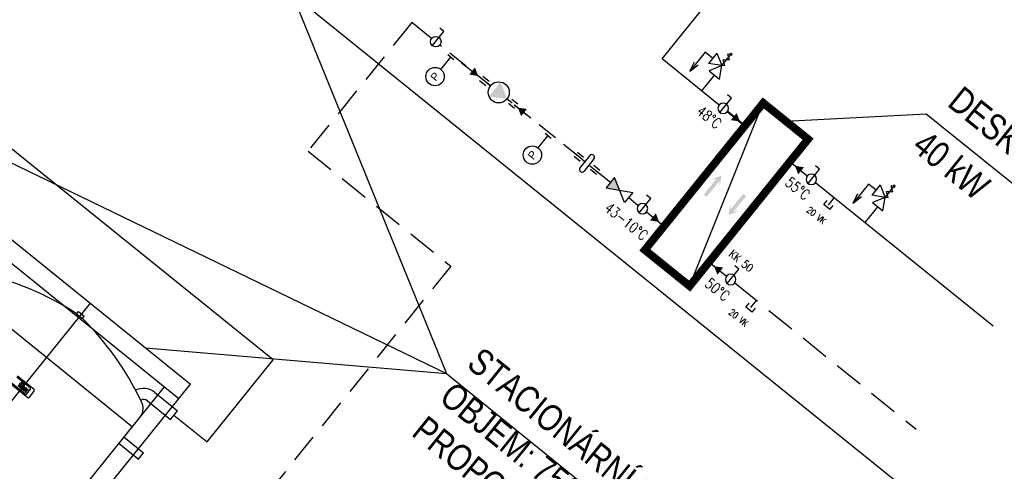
# Model space of a CAD drawing. Header units: millimetres. Extents: x -596506442 to -596040348, y -1160311056 to -1159813945.
# Tile 30 of 77: x -596458924 to -596451450, y -1159944772 to -1159941346. Entities that reach past the tile are written whole.
import ezdxf
from ezdxf.enums import TextEntityAlignment as Align

# ---------------------------------------------------------------- set-up
doc = ezdxf.new("R2010")
doc.units = ezdxf.units.MM
for name, pattern in [('CONTINOUS', [0]), ('DASHED2', [9.525, 6.35, -3.175]), ('DIVIDE', [31.75, 12.7, -6.35, 0, -6.35, 0, -6.35])]:
    doc.linetypes.add(name, pattern=pattern)
for name, color, linetype in [('1UT_ARMATURY', 30, 'Continuous'), ('1UT_ARMATURY_POPIS', 50, 'Continuous'), ('1UT_POPISY', 50, 'Continuous'), ('1UT_PRIVOD_TV', 244, 'Continuous'), ('1UT_PRVKY', 222, 'Continuous'), ('1UT_ZPATECKA_TV', 244, 'DASHED2'), ('ZARIZENI_DODAVKA UT', 7, 'Continuous')]:
    doc.layers.add(name, color=color, linetype=linetype)
doc.layers.add('TP_01_Text', color=7, linetype='Continuous', lineweight=5)
doc.layers.add('ZTI-DSP-potr_tepla', color=10, linetype='DIVIDE', lineweight=50)
doc.styles.add('ARIAL', font='arial.ttf', dxfattribs={"width": 0.8})
doc.styles.add('ROMANS', font='romans.shx', dxfattribs={"width": 0.8})

# ---------------------------------------------------------------- blocks, each defined once
blk = doc.blocks.new('kk')
for p, q in [((0, 5), (2, 5)), ((0, -2), (0, 5))]:
    blk.add_line(p, q)
blk.add_circle((0, 0), 2)
blk = doc.blocks.new('vk')
for p, q in [((0, -3.5), (0, 0)), ((-1.5, -4.5), (-1.5, -2.5)), ((1.5, -4.5), (1.5, -2.5)), ((-1.5, -4.5), (1.5, -4.5))]:
    blk.add_line(p, q)
blk = doc.blocks.new('_popzav')
at = {"style": 'ROMANS', "width": 0.8, "flags": 8}
blk.add_attdef('KK', text='', height=2.5, dxfattribs=at).set_placement((-0.48, 0), align=Align.RIGHT)
blk.add_attdef('50', (0.52, 0), '', height=2.5, dxfattribs=at)
blk = doc.blocks.new('pojvz')
for p, q in [((-1, 7.92), (1, 9.31)), ((-1, 7.92), (1, 6.53)), ((0, 4.5), (0, 10)), ((0, 10), (1, 9.31)), ((0, 4.5), (0, 10)), ((0, 4.5), (0, 7.92)), ((-2.5, 0), (0, 4.5)), ((-1, 5.15), (1, 6.53)), ((-1, 5.15), (0, 4.5)), ((4.5, 7), (0, 4.5)), ((4.5, 7), (0, 4.5)), ((0, 4.5), (4.5, 2)), ((0, 4.5), (2.5, 0)), ((0, 4.5), (4.5, 2)), ((4.5, 7), (4.5, 2)), ((4.5, 7), (4.5, 2)), ((4.5, 7), (4.5, 2)), ((2.5, 0), (-2.5, 0))]:
    blk.add_line(p, q)
for radius in [0.4, 0.275, 0.15]:
    blk.add_circle((0, 10), radius)
blk = doc.blocks.new('red')
blk.add_solid([(3, 0), (0, 1.75), (0, -1.75)])
blk = doc.blocks.new('zasobnik')
at = {"layer": '1UT_PRVKY', "extrusion": (0, 1, 0)}
for p, q in [((3460.6, -1313.03), (3558.6, -1313.03)), ((3558.6, -1514.49), (3558.6, -1313.03)), ((3508.2, -1318.28), (3511, -1318.28)), ((3508.2, -1319.4), (3508.2, -1318.28)), ((3511, -1319.4), (3511, -1318.28)), ((3460.6, -1320.03), (3558.6, -1320.03)), ((3508.2, -1319.4), (3511, -1319.4)), ((3551.6, -1335.01), (3551.6, -1320.03)), ((3549.85, -1324.01), (3561.05, -1324.01)), ((3561.05, -1328.23), (3561.05, -1324.01)), ((3549.85, -1328.23), (3561.05, -1328.23)), ((3551.6, -1494.68), (3551.6, -1335.01)), ((3467.6, -1339.42), (3551.6, -1339.42)), ((3551.6, -1344.59), (3561.05, -1344.59)), ((3561.05, -1347.56), (3561.05, -1344.59)), ((3551.6, -1347.56), (3561.05, -1347.56)), ((3513.65, -1351.89), (3505.56, -1351.89)), ((3512.23, -1352.37), (3505.64, -1352.37)), ((3508.56, -1352.7), (3508.78, -1352.7)), ((3508.78, -1352.7), (3508.78, -1353)), ((3508.95, -1352.7), (3509.27, -1352.7)), ((3508.95, -1354.77), (3508.95, -1352.7)), ((3509.27, -1352.7), (3509.27, -1354.77)), ((3512.51, -1355), (3512.51, -1352.64)), ((3514.14, -1355.28), (3514.14, -1352.38)), ((3505.56, -1355.77), (3513.65, -1355.77)), ((3505.64, -1355.27), (3512.23, -1355.27)), ((3507.98, -1353.28), (3508.19, -1353.28)), ((3507.98, -1353.57), (3507.98, -1353.28)), ((3508.19, -1353.57), (3507.98, -1353.57)), ((3508.19, -1353.28), (3508.19, -1353.07)), ((3508.19, -1354.77), (3508.19, -1353.57)), ((3508.51, -1353.13), (3508.51, -1353.28)), ((3508.51, -1353.28), (3508.75, -1353.28)), ((3508.75, -1353.57), (3508.51, -1353.57)), ((3508.51, -1353.57), (3508.51, -1354.77)), ((3508.78, -1353), (3508.63, -1353)), ((3508.75, -1353.28), (3508.75, -1353.57)), ((3509.27, -1354.77), (3508.95, -1354.77)), ((3509.27, -1354.77), (3509.27, -1354.77)), ((3509.49, -1354.22), (3509.49, -1353.84)), ((3509.81, -1353.83), (3509.81, -1353.91)), ((3509.81, -1353.91), (3510.27, -1353.91)), ((3509.81, -1354.15), (3509.81, -1354.22)), ((3510.59, -1354.15), (3509.81, -1354.15)), ((3509.99, -1353.28), (3510.09, -1353.28)), ((3510.06, -1353.55), (3510.02, -1353.55)), ((3510.52, -1354.77), (3510.04, -1354.77)), ((3510.08, -1354.48), (3510.52, -1354.48)), ((3510.27, -1353.91), (3510.27, -1353.83)), ((3510.52, -1354.48), (3510.52, -1354.77)), ((3510.59, -1353.86), (3510.59, -1354.15)), ((3510.74, -1353.29), (3511.06, -1353.29)), ((3510.74, -1353.58), (3510.74, -1353.29)), ((3510.75, -1354.77), (3510.75, -1354.49)), ((3511.07, -1354.77), (3510.75, -1354.77)), ((3511.06, -1353.29), (3511.06, -1353.6)), ((3511.07, -1354.48), (3511.07, -1354.77)), ((3511.34, -1354.19), (3511.26, -1354.19)), ((3511.27, -1353.86), (3511.32, -1353.86)), ((3511.53, -1353.29), (3511.85, -1353.29)), ((3511.53, -1353.6), (3511.53, -1353.29)), ((3511.53, -1354.77), (3511.53, -1354.44)), ((3511.85, -1354.77), (3511.53, -1354.77)), ((3511.85, -1353.29), (3511.85, -1353.58)), ((3511.85, -1354.49), (3511.85, -1354.77))]:
    blk.add_line(p, q, dxfattribs=at)
at = {"layer": '1UT_PRVKY'}
blk.add_line((3509.6, -1313.03), (3509.6, -1514.49), dxfattribs=at)
for centre, radius, start, end in [((3519.56, -1430.82), 112, 95.821, 116.1148), ((3499.64, -1430.82), 112, 64.5909, 84.179), ((3549.85, -1330.58), 6.56, 90, 156.0811), ((3549.85, -1330.58), 2.34, 90, 156.821), ((3499.64, -1430.82), 112, 63.8852, 64.5909), ((3546.01, -1335.01), 5.59, 0, 58.395), ((3508.56, -1353.16), 0.455, 90.4804, 114.1156), ((3512.23, -1352.64), 0.274, 0, 90), ((3513.65, -1352.38), 0.49, 0, 90), ((3508.66, -1353.1), 0.475, 144.3624, 176.3354), ((3508.5, -1353.01), 0.297, 115.5569, 140.1513), ((3508.69, -1353.13), 0.18, 158.0272, 180.9979), ((3508.61, -1353.1), 0.0935, 105.8352, 156.9141), ((3508.63, -1353.17), 0.173, 90.0729, 106.1126), ((3510.32, -1353.85), 0.83, 165.5184, 179.4136), ((3510.29, -1354.2), 0.8, 181.0116, 192.2061), ((3509.97, -1354.29), 0.469, 190.4306, 253.2549), ((3509.98, -1353.76), 0.475, 88.4512, 165.8928), ((3510.3, -1353.83), 0.496, 167.5936, 180.6121), ((3510.08, -1354.22), 0.275, 178.2273, 223.4425), ((3510.1, -1353.79), 0.288, 147.7135, 166.8659), ((3510.04, -1354.03), 0.737, 253.484, 269.5372), ((3510.01, -1353.73), 0.183, 87.6671, 146.1721), ((3510.07, -1354.19), 0.294, 230.0119, 271.6328), ((3510.07, -1353.73), 0.183, 33.8279, 92.3329), ((3510.11, -1353.75), 0.464, 12.9414, 92.7147), ((3509.98, -1353.79), 0.288, 13.1341, 32.2865), ((3509.78, -1353.83), 0.496, 359.3879, 12.4064), ((3509.78, -1353.85), 0.808, 359.5366, 14.6945), ((3511.45, -1353.57), 0.709, 180.4442, 200.5984), ((3511.47, -1354.49), 0.727, 159.7413, 179.7796), ((3511.21, -1353.66), 0.452, 200.4138, 233.8136), ((3511.24, -1354.41), 0.482, 128.2568, 159.4117), ((3511.54, -1353.59), 0.474, 181.4593, 192.5475), ((3511.31, -1353.64), 0.245, 191.3737, 222.1732), ((3511.49, -1354.47), 0.428, 159.5786, 181.0788), ((3511.27, -1354.38), 0.189, 91.9805, 160.9879), ((3511.26, -1353.67), 0.186, 225.7959, 271.9253), ((3511.33, -1353.67), 0.186, 268.0747, 314.2041), ((3511.33, -1354.37), 0.178, 29.0147, 86.8568), ((3511.28, -1353.64), 0.245, 317.8268, 348.6263), ((3511.17, -1354.46), 0.363, 2.1152, 28.2265), ((3511.05, -1353.59), 0.474, 347.4525, 358.5407), ((3511.38, -1353.66), 0.452, 306.1864, 339.5862), ((3511.35, -1354.41), 0.482, 20.5883, 51.7432), ((3511.14, -1353.57), 0.709, 339.4016, 359.5558), ((3510.71, -1354.6), 1.14, 5.3251, 18.3885), ((3512.23, -1355), 0.274, 270, 0), ((3513.65, -1355.28), 0.49, 270, 0)]:
    blk.add_arc(centre, radius, start, end, dxfattribs=at)

msp = doc.modelspace()

# ---------------------------------------------------------------- texts
at = {"layer": 'TP_01_Text', "color": 0, "insert": (-596437549.206, -1159908782.553), "char_height": 200, "width": 9574.27685, "attachment_point": 1, "rotation": 321.1223711, "style": 'ARIAL', "bg_fill": 3, "box_fill_scale": 1, "bg_fill_color": 256, "bg_fill_transparency": 0}
msp.add_mtext('\\A1;POZNÁMKA - OBECNĚ:\\PPROJEKTOVÁ DOKUMENTACE BYLA ZPRACOVÁNA ZA ÚČELEM VYDÁNÍ STAVEBNÍHO POVOLENÍ. PODROBNOST, PŘESNOST, ROZSAH I OBSAH DOKUMENTACE ODPOVÍDÁ VYHLÁŠCE Č. 499/2006 - VYHLÁŠKA O DOKUMENTACI STAVEB:\\PVÝKRESOVÁ ČÁST OBSAHUJE UMÍSTĚNÍ A USPOŘÁDÁNÍ ROZHODUJÍCÍCH ZAŘÍZENÍ, STROJŮ, ZÁKLADNÍCH MECHANICKÝCH KOMPONENTŮ, ZDROJŮ ENERGIE APOD.; ZÁKLADNÍ VYMEZENÍ PROSTORU NA JEJICH UMÍSTĚNÍ VE STAVBĚ; \\PPŘED ZAHÁJENÍM VÝSTAVBY JE NUTNÉ ZLADIT ODVOD KONDENZÁTU OD VŠECH VZDUCHOTECHNICKÝCH JEDNOTEK DLE ZVOLENE TECHNOLOGIE\\P\\PPOZNÁMKA - VODOVOD:\\P\\pt200;-^IUZAVÍRACÍ ARMATURY BUDOU UMÍSTĚNY DLE ČSN 75 5401, NUTNOST ZAJISTIT PŘÍSTUP\\P-^IMINIMÁLNÍ SKLON BUDE 0,3 % SMĚREM K VYPOUŠTĚCÍM ARMATURÁM,\\P-^IVEŠKERÉ POTRUBÍ BUDE ZAIZOLOVÁNO TEPELNOU IZOLACÍ, VIZ LEGENDA,\\P-^IKOTVENÍ POTRUBÍ, KOMPENZÁTORY DÉLKOVÉ ROZTAŽNOSTI A VÝŠKOVÉ UMÍSTĚNÍ PŘÍVODŮ VODY BUDE DLE MONTÁŽNÍCH NÁVODŮ DODAVATELŮ,\\P-^IPOTRUBÍ PITNÉ VODY BUDE Z TŘÍVRSTVÉHO POTRUBÍ PP-RCT, POŽÁRNÍ POTRUBÍ Z OCELI (OZN. JMENOVITOU SVĚTLOSTÍ POTRUBÍ DN)\\P-^IPOTRUBÍ PŘEVÁŽNĚ VEDENO V PŘEDSTĚNĚ, NENÍ-LI UVEDENO JINAK, SVISLÉ POTRUBÍ VEDENO V  KOMÍNOVÝCH PRŮDUŠÍCH PRŮMĚRU 150 mm\\P-^IPOLOHY REDUKCÍ, KULOVÝCH KOHOUTŮ A ARMATUR JSOU ZAKRESLENY POUZE ORIENTAČNĚ, PŘESNÁ POLOHA BUDE UPŘESNĚNA V DALŠÍM STUPNI PD\\P-^IPŘED VSTUPEM VODOVODU DO KAŽDÉHO BYTU BUDE OSAZEN NA SV A TV PODRUŽNÝ VODOMĚR S M-BUS, NUTNO ZAJISTIT PŘÍSTUP (OSAZENÍ REVIZNÍCH DVÍŘEK)\\P-^IOCHRANU PROTI ZNEČIŠTĚNÍ PITNÉ VODY VE VNITŘNÍM VODOVODU A ZAŘÍZENÍ NA OCHRANU PROTI ZNEČIŠTĚNÍ, ZPĚTNÝM PRŮTOKEM NUTNO ŘEŠIT DLE ČSN EN 1717, \\PDÁLE VIZ TECHNICKÁ ZPRÁVA.\\P\\PPOZNÁMKA - KANALIZACE:\\P-^IVŠECHNA PŘIPOJOVACÍ POTRUBÍ BUDOU PROVEDENA V MINIMÁLNÍM SKLONU 3% NENÍ-LI TOMU UVEDENO JINAK, \\P-^IVEŠKERÉ ODPADNÍ POTRUBÍ BUDE PROVEDENO Z ODHLUČNĚNÝCH TŘÍVRSTVÝCH PLASTOVÝCH TRUBEK Z PP, PŘIPOJOVACÍ POTRUBÍ Z MATERIÁLU PP-HT,\\P-^IPOTRUBÍ V DRÁŽKÁCH BUDE CHRÁNĚNO PROTI MECHANICKÉMU POŠKOZENÍ PLSTĚNÝMI PÁSY,\\P-^IUCHYCENÍ POTRUBÍ BUDE PROVEDENO DLE MONTÁŽNÍHO NÁVODU VÝROBCE,\\P-^INA ODPADNÍM POTRUBÍ BUDOU UMÍSTĚNY ČISTICÍ KUSY 1 m NAD PODLAHOU DANÉHO PODLAŽÍ, NUTNO ZAJISTIT PŘÍSTUP (OSAZENÍ REVIZNÍCH DVÍŘEK),\\P-^IDANÁ ODPADNÍ POTRUBÍ BUDOU VYVEDENA NAD STŘECHU A UKONČENY VENTILAČNÍ HLAVICÍ VE VÝŠCE min. 0,5 m NAD ÚROVNÍ STŘECHY\\P-^IZÁSADY PRO PROVÁDĚNÍ PŘIPOJOVACÍHO POTRUBÍ:\\P\\pi-400,l600,t600;--^INEJVĚTŠÍ DÉLKA NEVĚTRANÉHO PŘIPOJOVACÍHO POTRUBÍ JE 4 m,\\P--^INEJMENŠÍ SKLON NEVĚTRANÉHO PŘIPOJOVACÍHO POTRUBÍ JSOU 3%,\\P--^IUM KAŽDÉHO ZAŘIZOVACÍHO PŘEDMĚTU BUDE OSAZENA ZÁPACHOVÁ UZÁVĚRA S VÝŠKOU VODNÍHO SLOUPCE MINIMÁLNĚ 50 mm,\\P--^IPŘECHOD NA ODPADNÍ POTRUBÍ JE PROVEDEN ODBOČKAMI S ÚHLEM ODBOČENÍ 45° AŽ 88,5°,\\P--^IPŘIPOJOVACÍ POTRUBÍ OD DVOU A VÍCE ZAŘIZOVACÍCH PŘEDMĚTŮ NAPOJENÉHO DO SVODNÉHO POTRUBÍ MÁ BÝT OPATŘENO ČISTÍCÍ TVAROVKOU,\\P--^IPŘIPOJOVACÍ POTRUBÍ NAPOJENÁ NA ODPADNÍ POTRUBÍ ODBOČKOU S ÚHLEM VĚTŠÍM NEŽ 75°, MUSÍ MÍT MEZI DNEM PŘIPOJOVACÍHO POTRUBÍ V MÍSTĚ PŘIPOJENÍ \\P\\pi0,l0,tz;^IA HLADINOU VODY V NAPOJENÉ ZÁPACHOVÉ UZÁVĚRCE SVISLOU VZDÁLENOST VĚTŠÍ NEBO ROVNU VNITŘNÍMU PRŮMĚRU PŘIPOJOVACÍHO POTRUBÍ,\\P\\pi-400,l600,t600;--^IODBOČKY S BOČNÍM ÚHLEM PŘIPOJENÍ VĚTŠÍM NEŽ 60° MUSÍ BÝT NA PŘIPOJOVACÍM POTRUBÍ OSAZENY S ODTOKEM VE SVISLÉ ROVINĚ,\\P--^IEXCENTRICKÉ REDUKCE OSAZENÉ NA LEŽATÉM PŘIPOJOVACÍM POTRUBÍ MUSÍ BÝT OSAZENY S ROVNÝM POVRCHEM NAHOŘE,\\P--^IODPADNÍ POTRUBÍ , KTERÉ JE VYVEDENO NAD STŘECHU BUDE UKONČENO VĚTRACÍ HLAVICÍ v=0,5 m, OSTATNÍ  POTRUBÍ UKONČENA PŘIVZDUŠŇOVACÍM VENTILEM ,\\P\\pi0,l0,tz;DÁLE VIZ TECHNICKÁ ZPRÁVA.', dxfattribs=at)

# ---------------------------------------------------------------- next in the draw order: hatches: boundary and pattern name
at = {"layer": '1UT_ARMATURY', "ltscale": 0.1}
msp.add_hatch(color=256, dxfattribs=at).paths.add_polyline_path([(-596454472.753, -1159942621.213), (-596454371.306, -1159942638.778), (-596454409.987, -1159942543.364)])
at = {"layer": '1UT_PRVKY', "ltscale": 0.5}
h = msp.add_hatch(color=256, dxfattribs=at)
h.paths.add_polyline_path([(-596453720.449, -1159942681.237), (-596453731.388, -1159942672.417), (-596453636.205, -1159942554.361), (-596453675.504, -1159942558.576), (-596453597.148, -1159942528.306)])
h.paths.add_polyline_path([(-596453709.51, -1159942690.057), (-596453720.449, -1159942681.237), (-596453597.148, -1159942528.306), (-596453610.111, -1159942611.3), (-596453614.326, -1159942572.001)])
h = msp.add_hatch(color=256, dxfattribs=at)
h.paths.add_polyline_path([(-596453420.563, -1159942675.548), (-596453409.624, -1159942684.368), (-596453504.807, -1159942802.424), (-596453465.508, -1159942798.209), (-596453543.864, -1159942828.479)])
h.paths.add_polyline_path([(-596453431.502, -1159942666.728), (-596453420.563, -1159942675.548), (-596453543.864, -1159942828.479), (-596453530.901, -1159942745.485), (-596453526.686, -1159942784.784)])

# ---------------------------------------------------------------- next in the draw order: linework, layer by layer
at = {"layer": '1UT_ARMATURY'}
for p, q in [((-596455791.965, -1159941545.314), (-596455704.092, -1159941436.326)), ((-596455674.774, -1159941610.892), (-596455628.065, -1159941648.551))]:
    msp.add_line(p, q, dxfattribs=at)
at = {"layer": '1UT_ARMATURY', "ltscale": 0.1}
for p, q in [((-596455704.092, -1159941436.326), (-596455735.232, -1159941411.219)), ((-596453720.057, -1159941593.535), (-596453836.115, -1159941737.482)), ((-596453664.546, -1159941638.292), (-596453720.057, -1159941593.535)), ((-596453633.163, -1159941599.368), (-596453695.929, -1159941677.216)), ((-596453633.163, -1159941599.368), (-596453695.929, -1159941677.216)), ((-596453633.163, -1159941599.368), (-596453695.929, -1159941677.216)), ((-596453633.163, -1159941599.368), (-596453594.483, -1159941694.78)), ((-596453633.163, -1159941599.368), (-596453594.483, -1159941694.78)), ((-596455726.739, -1159941723.14), (-596455651.42, -1159941629.722)), ((-596455571.921, -1159941669.659), (-596455443.426, -1159941772.783)), ((-596453836.115, -1159941737.482), (-596453801.332, -1159941665.308)), ((-596453594.483, -1159941694.78), (-596453695.929, -1159941677.216)), ((-596453594.483, -1159941694.78), (-596453695.929, -1159941677.216)), ((-596453594.483, -1159941694.78), (-596453525.441, -1159941609.148)), ((-596453594.483, -1159941694.78), (-596453525.441, -1159941609.148)), ((-596453594.483, -1159941694.78), (-596453551.535, -1159941641.512)), ((-596453570.77, -1159941697.234), (-596453584.51, -1159941650.547)), ((-596453535.971, -1159941654.072), (-596453584.51, -1159941650.547)), ((-596453535.971, -1159941654.072), (-596453549.71, -1159941607.385)), ((-596453525.441, -1159941609.148), (-596453549.71, -1159941607.385)), ((-596453836.115, -1159941737.482), (-596453772.959, -1159941688.183)), ((-596453594.483, -1159941694.78), (-596453689.896, -1159941733.461)), ((-596453689.896, -1159941733.461), (-596453612.047, -1159941796.226)), ((-596453612.047, -1159941796.226), (-596453594.483, -1159941694.78)), ((-596453570.77, -1159941697.234), (-596453594.483, -1159941694.78)), ((-596455432.888, -1159941806.811), (-596455386.021, -1159941844.274)), ((-596455407.912, -1159941775.566), (-596455361.046, -1159941813.029)), ((-596455389.156, -1159941816.164), (-596455350.1, -1159941847.383)), ((-596453650.971, -1159941764.844), (-596453748.357, -1159941885.631)), ((-596455186.066, -1159941978.505), (-596455225.122, -1159941947.286)), ((-596455142.334, -1159941987.858), (-596455189.201, -1159941950.395)), ((-596455167.31, -1159942019.103), (-596455214.176, -1159941981.64)), ((-596455142.615, -1159942013.076), (-596455081.244, -1159942062.576)), ((-596454988.302, -1159942318.508), (-596454912.983, -1159942225.089)), ((-596454936.338, -1159942206.259), (-596454889.628, -1159942243.919)), ((-596454716.16, -1159942382.685), (-596454669.451, -1159942420.345)), ((-596454691.054, -1159942351.546), (-596454644.345, -1159942389.205)), ((-596454633.543, -1159942423.605), (-596454672.468, -1159942392.222)), ((-596454595.884, -1159942376.895), (-596454671.203, -1159942470.314)), ((-596454564.744, -1159942402.002), (-596454640.063, -1159942495.42)), ((-596454602.404, -1159942448.711), (-596454563.479, -1159942480.094)), ((-596454544.893, -1159942520.77), (-596454591.602, -1159942483.111)), ((-596454519.787, -1159942489.631), (-596454566.496, -1159942451.971))]:
    msp.add_line(p, q, dxfattribs=at)
for points in [[(-596455404.778, -1159941803.676), (-596455443.426, -1159941772.783)], [(-596455170.444, -1159941990.993), (-596455131.796, -1159942021.886)], [(-596454688.037, -1159942379.669), (-596454726.555, -1159942348.614)], [(-596454547.91, -1159942492.647), (-596454509.392, -1159942523.702)]]:
    msp.add_lwpolyline(points, dxfattribs=at)
msp.add_lwpolyline([(-596454472.753, -1159942621.213), (-596454269.86, -1159942656.343), (-596454332.625, -1159942734.191), (-596454409.987, -1159942543.364)], close=True, dxfattribs=at)
at = {"layer": '1UT_ARMATURY', "ltscale": 0.05}
for points in [[(-596452424.925, -1159942637.741), (-596452480.436, -1159942592.985), (-596452596.494, -1159942736.931)], [(-596452596.494, -1159942736.931), (-596452561.711, -1159942664.757)], [(-596452596.494, -1159942736.931), (-596452533.338, -1159942687.632)], [(-596452411.35, -1159942764.293), (-596452508.736, -1159942885.081), (-596452508.736, -1159942885.081), (-596452508.736, -1159942885.081)]]:
    msp.add_lwpolyline(points, dxfattribs=at)
at = {"layer": '1UT_ARMATURY', "ltscale": 0.1}
for centre, radius in [((-596455765.577, -1159941512.586), 40), ((-596453525.441, -1159941609.148), 8), ((-596453525.441, -1159941609.148), 5.5), ((-596453525.441, -1159941609.148), 3), ((-596455770.675, -1159941777.634), 70), ((-596455287.611, -1159941897.334), 80), ((-596455032.238, -1159942373.002), 70)]:
    msp.add_circle(centre, radius, dxfattribs=at)
for centre, start, end in [((-596454580.314, -1159942389.449), 51.1223617, 141.1223761), ((-596454580.314, -1159942389.449), 321.1223761, 51.1223617), ((-596454655.633, -1159942482.867), 141.1223761, 231.1223617), ((-596454655.633, -1159942482.867), 231.1223617, 321.1223761)]:
    msp.add_arc(centre, 20, start, end, dxfattribs=at)
for points in [[(-596455443.426, -1159941772.783), (-596455512.103, -1159941762.37), (-596455468.167, -1159941707.876)], [(-596455361.094, -1159941928.961), (-596455225.122, -1159941947.286), (-596455272.948, -1159941818.69)], [(-596455142.615, -1159942013.076), (-596455073.938, -1159942023.489), (-596455117.874, -1159942077.983)]]:
    msp.add_solid(points, dxfattribs=at)
at = {"layer": '1UT_PRIVOD_TV', "color": 251}
msp.add_line((-596451534.398, -1159943670.644), (-596452883.817, -1159942582.67), dxfattribs=at)
for points in [[(-596453614.671, -1159941993.37), (-596454047.837, -1159941644.174), (-596452684.408, -1159939953.107), (-596456329.513, -1159937014.227)], [(-596457753.012, -1159944345.78), (-596457501.799, -1159944548.322), (-596457000.999, -1159943927.177), (-596459185.867, -1159942165.619), (-596461914.23, -1159945549.618), (-596462700.253, -1159944915.883)], [(-596452946.096, -1159942532.457), (-596453079.112, -1159942425.213)], [(-596453691.754, -1159943185.075), (-596453558.738, -1159943292.319)]]:
    msp.add_lwpolyline(points, dxfattribs=at)
at = {"layer": '1UT_PRVKY', "ltscale": 0.5, "const_width": 60}
msp.add_lwpolyline([(-596453279.779, -1159941977.968), (-596454178.838, -1159943093.074), (-596453838.69, -1159943367.32), (-596452939.631, -1159942252.214)], close=True, dxfattribs=at)
at = {"layer": '1UT_PRVKY', "ltscale": 0.5}
msp.add_lwpolyline([(-596453838.69, -1159943367.32), (-596453279.779, -1159941977.968)], dxfattribs=at)
at = {"layer": '1UT_ZPATECKA_TV', "color": 251, "ltscale": 25}
for p, q in [((-596454563.479, -1159942480.094), (-596454439.499, -1159942579.967)), ((-596454301.243, -1159942695.267), (-596454228.353, -1159942754.523)), ((-596454165.367, -1159942803.829), (-596454032.981, -1159942912.167))]:
    msp.add_line(p, q, dxfattribs=at)
at = {"layer": '1UT_ZPATECKA_TV', "color": 251, "ltscale": 35}
msp.add_line((-596453496.459, -1159943342.532), (-596452119.682, -1159944452.564), dxfattribs=at)
msp.add_lwpolyline([(-596455797.957, -1159941489.1), (-596455948.536, -1159941367.693), (-596456734.676, -1159942342.745), (-596455651.925, -1159943215.717), (-596457574.3, -1159945600.047)], dxfattribs=at)
at = {"layer": '1UT_ZPATECKA_TV', "color": 251, "ltscale": 25}
for points in [[(-596455349.89, -1159941847.122), (-596455735.601, -1159941539.134)], [(-596454672.468, -1159942392.222), (-596455225.447, -1159941947.69)]]:
    msp.add_lwpolyline(points, dxfattribs=at)
at = {"layer": 'ZARIZENI_DODAVKA UT'}
msp.add_line((-596453109.705, -1159942115.091), (-596452044.379, -1159942059.525), dxfattribs=at)
at = {"layer": 'ZTI-DSP-potr_tepla', "ltscale": 30}
msp.add_lwpolyline([(-596453419.26, -1159942150.967), (-596453552.414, -1159942043.611)], dxfattribs=at)

# ---------------------------------------------------------------- next in the draw order: block references
at = {"layer": '1UT_ARMATURY', "ltscale": 0.1, "yscale": 20, "zscale": 20}
for name, p, xscale, rotation in [('kk', (-596453583.531, -1159942018.475), -20, 321.1223710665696), ('red', (-596453503.571, -1159942080.784), -20, 141.1223710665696), ('red', (-596452992.644, -1159942492.72), 20, 141.1223710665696), ('kk', (-596452914.933, -1159942557.535), -20, 321.1223710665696), ('kk', (-596454197.251, -1159942779.675), -20, 321.1223710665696), ('red', (-596454117.291, -1159942841.984), -20, 141.1223710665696), ('red', (-596453606.364, -1159943253.92), 20, 141.1223710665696), ('kk', (-596453527.575, -1159943317.397), -20, 321.1223710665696)]:
    msp.add_blockref(name, p, dxfattribs=dict(at, xscale=xscale, rotation=rotation))
at = {"layer": '1UT_ARMATURY', "ltscale": 0.05, "rotation": 321.1223710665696}
for name, p, xscale, yscale, zscale in [('pojvz', (-596452411.35, -1159942764.293), -19.9998, 19.9998, 19.9998), ('vk', (-596452740.636, -1159942698.11), -20, 20, 20), ('vk', (-596453331.138, -1159943475.823), -20, 20, 20)]:
    msp.add_blockref(name, p, dxfattribs=dict(at, xscale=xscale, yscale=yscale, zscale=zscale))
at = {"layer": '1UT_ARMATURY_POPIS', "ltscale": 0.1}
ref = msp.add_blockref('_popzav', (-596452888.682, -1159942852.442), dxfattribs=dict(at, xscale=-20, yscale=20, zscale=20, rotation=321.1223710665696))
ref.add_attrib('KK', 'VK', dxfattribs={"layer": '0', "height": 50, "rotation": 321.1223761, "style": 'ROMANS', "width": 0.8, "flags": 8}).set_placement((-596452827.871, -1159942901.47), align=Align.RIGHT)
ref.add_attrib('50', '20', (-596452956.137, -1159942798.056), dxfattribs={"layer": '0', "height": 50, "rotation": 321.1223761, "style": 'ROMANS', "width": 0.8, "flags": 8})
ref = msp.add_blockref('_popzav', (-596453479.184, -1159943630.154), dxfattribs=dict(at, xscale=-20, yscale=20, zscale=20, rotation=321.1223710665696))
ref.add_attrib('KK', 'VK', dxfattribs={"layer": '0', "height": 50, "rotation": 321.1223761, "style": 'ROMANS', "width": 0.8, "flags": 8}).set_placement((-596453418.374, -1159943679.183), align=Align.RIGHT)
ref.add_attrib('50', '20', (-596453546.639, -1159943575.768), dxfattribs={"layer": '0', "height": 50, "rotation": 321.1223761, "style": 'ROMANS', "width": 0.8, "flags": 8})
at = {"layer": '1UT_PRVKY', "xscale": 20, "yscale": 20, "zscale": 20, "rotation": 321.1223710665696}
msp.add_blockref('zasobnik', (-596496550.705, -1159878995.788), dxfattribs=at)

# ---------------------------------------------------------------- next in the draw order: texts
at = {"layer": '1UT_ARMATURY', "ltscale": 0.1, "style": 'ARIAL'}
for p in [(-596455770.675, -1159941777.634), (-596455032.238, -1159942373.002)]:
    msp.add_attdef('P', text='P', height=60, rotation=51.1223617, dxfattribs=at).set_placement(p, align=Align.MIDDLE)
at = {"layer": '1UT_POPISY', "ltscale": 0.1, "style": 'ROMANS', "width": 0.8}
msp.add_text('KK 50 ', height=61.5436, rotation=321.1223761, dxfattribs=at).set_placement((-596453546.954, -1159943134.864))
at = {"layer": '1UT_POPISY', "ltscale": 0.1, "char_height": 80, "width": 1148.46859, "attachment_point": 2, "rotation": 321.1223711, "style": 'ROMANS'}
for s, insert in [('\\A1;48°C', (-596453664.944, -1159942054.009)), ('\\A1;55°C', (-596452993.034, -1159942595.739)), ('\\A1;43-10°C', (-596454294.063, -1159942845.267)), ('\\A1;50°C', (-596453602.368, -1159943362.459))]:
    msp.add_mtext(s, dxfattribs=dict(at, insert=insert))

# ---------------------------------------------------------------- next in the draw order: texts
at = {"layer": 'ZARIZENI_DODAVKA UT', "insert": (-596455414.592, -1159943820.395), "char_height": 200, "width": 6477.42526, "attachment_point": 1, "rotation": 321.1223711, "style": 'ARIAL', "bg_fill": 3, "box_fill_scale": 1, "bg_fill_color": 256, "bg_fill_true_color": 13158600, "bg_fill_transparency": 0}
msp.add_mtext('\\A1;STACIONÁRNÍ ZÁSOBNÍKOVÝ OHŘÍVAČ - DODÁVKA ÚT\\POBJEM: 750 l\\PPROPOJENÍ ZÁSOBNÍKŮ DODÁVKOU ÚT', dxfattribs=at)

# ---------------------------------------------------------------- next in the draw order: linework, layer by layer
at = {"layer": 'ZARIZENI_DODAVKA UT'}
for p, q in [((-596457817.388, -1159938781.578), (-596455684.78, -1159944030.943)), ((-596460789.16, -1159941561.581), (-596455684.78, -1159944030.943)), ((-596457968.654, -1159943835.625), (-596455684.78, -1159944030.943)), ((-596455684.78, -1159944030.943), (-596450892.429, -1159947894.794))]:
    msp.add_line(p, q, dxfattribs=at)

# ---------------------------------------------------------------- next in the draw order: texts
at = {"layer": 'ZARIZENI_DODAVKA UT', "insert": (-596451765.792, -1159941838.558), "char_height": 200, "width": 4337.01936, "attachment_point": 1, "rotation": 321.1223711, "style": 'ARIAL', "bg_fill": 3, "box_fill_scale": 1, "bg_fill_color": 256, "bg_fill_true_color": 13158600, "bg_fill_transparency": 0}
msp.add_mtext('\\A1;DESKOVÝ VÝMĚNÍK - DODÁVKA ÚT', dxfattribs=at)

# ---------------------------------------------------------------- next in the draw order: linework, layer by layer
at = {"layer": 'ZARIZENI_DODAVKA UT'}
msp.add_line((-596452044.379, -1159942059.525), (-596448757.312, -1159944709.736), dxfattribs=at)

# ---------------------------------------------------------------- next in the draw order: texts
at = {"layer": 'ZARIZENI_DODAVKA UT', "insert": (-596452035.556, -1159942173.148), "char_height": 200, "width": 721.65642, "attachment_point": 1, "rotation": 321.1223711, "style": 'ARIAL', "bg_fill": 3, "box_fill_scale": 1, "bg_fill_color": 256, "bg_fill_true_color": 13158600, "bg_fill_transparency": 0}
msp.add_mtext('\\A1;40 kW', dxfattribs=at)

# ---------------------------------------------------------------- next in the draw order: linework, layer by layer
at = {"layer": 'ZARIZENI_DODAVKA UT', "linetype": 'CONTINOUS'}
msp.add_lwpolyline([(-596447564.188, -1159948643.702), (-596460533.505, -1159938187.141)], dxfattribs=at)

# ---------------------------------------------------------------- next in the draw order: texts
at = {"layer": 'TP_01_Text', "color": 0, "insert": (-596423519.894, -1159920093.74), "char_height": 200, "width": 9574.27685, "attachment_point": 1, "rotation": 321.1223711, "style": 'ARIAL', "bg_fill": 3, "box_fill_scale": 1, "bg_fill_color": 256, "bg_fill_transparency": 0}
msp.add_mtext('\\A1;POZNÁMKA - OBECNĚ:\\PPROJEKTOVÁ DOKUMENTACE BYLA ZPRACOVÁNA ZA ÚČELEM VYDÁNÍ STAVEBNÍHO POVOLENÍ. PODROBNOST, PŘESNOST, ROZSAH I OBSAH DOKUMENTACE ODPOVÍDÁ VYHLÁŠCE Č. 499/2006 - VYHLÁŠKA O DOKUMENTACI STAVEB:\\PVÝKRESOVÁ ČÁST OBSAHUJE UMÍSTĚNÍ A USPOŘÁDÁNÍ ROZHODUJÍCÍCH ZAŘÍZENÍ, STROJŮ, ZÁKLADNÍCH MECHANICKÝCH KOMPONENTŮ, ZDROJŮ ENERGIE APOD.; ZÁKLADNÍ VYMEZENÍ PROSTORU NA JEJICH UMÍSTĚNÍ VE STAVBĚ; ZÁKLADNÍ PŘEHLEDOVÁ SCHÉMATA ROZVODŮ A ZAŘÍZENÍ, ZÁKLADNÍ TECHNOLOGICKÁ SCHÉMATA; PŮDORYSY PÁTEŘNÍCH POTRUBNÍCH ROZVODŮ; PŘIPOJOVACÍ POTRUBNÍ ANI KONCOVÉ PRVKY SE NEZOBRAZUJÍ\\P\\PPOZNÁMKA - VODOVOD:\\P\\pt200;-^IUZAVÍRACÍ ARMATURY BUDOU UMÍSTĚNY DLE ČSN 75 5401, NUTNOST ZAJISTIT PŘÍSTUP\\P-^IMINIMÁLNÍ SKLON BUDE 0,3 % SMĚREM K VYPOUŠTĚCÍM ARMATURÁM,\\P-^IVEŠKERÉ POTRUBÍ BUDE ZAIZOLOVÁNO TEPELNOU IZOLACÍ, VIZ LEGENDA,\\P-^IKOTVENÍ POTRUBÍ, KOMPENZÁTORY DÉLKOVÉ ROZTAŽNOSTI A VÝŠKOVÉ UMÍSTĚNÍ PŘÍVODŮ VODY BUDE DLE MONTÁŽNÍCH NÁVODŮ DODAVATELŮ,\\P-^IPOTRUBÍ PITNÉ VODY BUDE Z TŘÍVRSTVÉHO POTRUBÍ PP-RCT, POŽÁRNÍ POTRUBÍ Z OCELI (OZN. JMENOVITOU SVĚTLOSTÍ POTRUBÍ DN)\\P-^IPOTRUBÍ PŘEVÁŽNĚ VEDENO V PŘEDSTĚNĚ, NENÍ-LI UVEDENO JINAK, SVISLÉ POTRUBÍ VEDENO V  KOMÍNOVÝCH PRŮDUŠÍCH PRŮMĚRU 150 mm\\P-^IPOLOHY REDUKCÍ, KULOVÝCH KOHOUTŮ A ARMATUR JSOU ZAKRESLENY POUZE ORIENTAČNĚ, PŘESNÁ POLOHA BUDE UPŘESNĚNA V DALŠÍM STUPNI PD\\P-^IPŘED VSTUPEM VODOVODU DO KAŽDÉHO BYTU BUDE OSAZEN NA SV A TV PODRUŽNÝ VODOMĚR S M-BUS, NUTNO ZAJISTIT PŘÍSTUP (OSAZENÍ REVIZNÍCH DVÍŘEK)\\P-^IOCHRANU PROTI ZNEČIŠTĚNÍ PITNÉ VODY VE VNITŘNÍM VODOVODU A ZAŘÍZENÍ NA OCHRANU PROTI ZNEČIŠTĚNÍ, ZPĚTNÝM PRŮTOKEM NUTNO ŘEŠIT DLE ČSN EN 1717, \\PDÁLE VIZ TECHNICKÁ ZPRÁVA.\\P\\PPOZNÁMKA - KANALIZACE:\\P-^IVŠECHNA PŘIPOJOVACÍ POTRUBÍ BUDOU PROVEDENA V MINIMÁLNÍM SKLONU 3% NENÍ-LI TOMU UVEDENO JINAK, \\P-^IVEŠKERÉ ODPADNÍ POTRUBÍ BUDE PROVEDENO Z ODHLUČNĚNÝCH TŘÍVRSTVÝCH PLASTOVÝCH TRUBEK Z PP, PŘIPOJOVACÍ POTRUBÍ Z MATERIÁLU PP-HT,\\P-^IPOTRUBÍ V DRÁŽKÁCH BUDE CHRÁNĚNO PROTI MECHANICKÉMU POŠKOZENÍ PLSTĚNÝMI PÁSY,\\P-^IUCHYCENÍ POTRUBÍ BUDE PROVEDENO DLE MONTÁŽNÍHO NÁVODU VÝROBCE,\\P-^INA ODPADNÍM POTRUBÍ BUDOU UMÍSTĚNY ČISTICÍ KUSY 1 m NAD PODLAHOU DANÉHO PODLAŽÍ, NUTNO ZAJISTIT PŘÍSTUP (OSAZENÍ REVIZNÍCH DVÍŘEK),\\P-^IDANÁ ODPADNÍ POTRUBÍ BUDOU VYVEDENA NAD STŘECHU A UKONČENY VENTILAČNÍ HLAVICÍ VE VÝŠCE min. 0,5 m NAD ÚROVNÍ STŘECHY\\P-^IZÁSADY PRO PROVÁDĚNÍ PŘIPOJOVACÍHO POTRUBÍ:\\P\\pi-400,l600,t600;--^INEJVĚTŠÍ DÉLKA NEVĚTRANÉHO PŘIPOJOVACÍHO POTRUBÍ JE 4 m,\\P--^INEJMENŠÍ SKLON NEVĚTRANÉHO PŘIPOJOVACÍHO POTRUBÍ JSOU 3%,\\P--^IUM KAŽDÉHO ZAŘIZOVACÍHO PŘEDMĚTU BUDE OSAZENA ZÁPACHOVÁ UZÁVĚRA S VÝŠKOU VODNÍHO SLOUPCE MINIMÁLNĚ 50 mm,\\P--^IPŘECHOD NA ODPADNÍ POTRUBÍ JE PROVEDEN ODBOČKAMI S ÚHLEM ODBOČENÍ 45° AŽ 88,5°,\\P--^IPŘIPOJOVACÍ POTRUBÍ OD DVOU A VÍCE ZAŘIZOVACÍCH PŘEDMĚTŮ NAPOJENÉHO DO SVODNÉHO POTRUBÍ MÁ BÝT OPATŘENO ČISTÍCÍ TVAROVKOU,\\P--^IPŘIPOJOVACÍ POTRUBÍ NAPOJENÁ NA ODPADNÍ POTRUBÍ ODBOČKOU S ÚHLEM VĚTŠÍM NEŽ 75°, MUSÍ MÍT MEZI DNEM PŘIPOJOVACÍHO POTRUBÍ V MÍSTĚ PŘIPOJENÍ \\P\\pi0,l0,tz;^IA HLADINOU VODY V NAPOJENÉ ZÁPACHOVÉ UZÁVĚRCE SVISLOU VZDÁLENOST VĚTŠÍ NEBO ROVNU VNITŘNÍMU PRŮMĚRU PŘIPOJOVACÍHO POTRUBÍ,\\P\\pi-400,l600,t600;--^IODBOČKY S BOČNÍM ÚHLEM PŘIPOJENÍ VĚTŠÍM NEŽ 60° MUSÍ BÝT NA PŘIPOJOVACÍM POTRUBÍ OSAZENY S ODTOKEM VE SVISLÉ ROVINĚ,\\P--^IEXCENTRICKÉ REDUKCE OSAZENÉ NA LEŽATÉM PŘIPOJOVACÍM POTRUBÍ MUSÍ BÝT OSAZENY S ROVNÝM POVRCHEM NAHOŘE,\\P--^IODPADNÍ POTRUBÍ , KTERÉ JE VYVEDENO NAD STŘECHU BUDE UKONČENO VĚTRACÍ HLAVICÍ v=0,5 m, OSTATNÍ  POTRUBÍ UKONČENA PŘIVZDUŠŇOVACÍM VENTILEM ,\\P\\pi0,l0,tz;DÁLE VIZ TECHNICKÁ ZPRÁVA.', dxfattribs=at)

doc.saveas('drawing.dxf')
